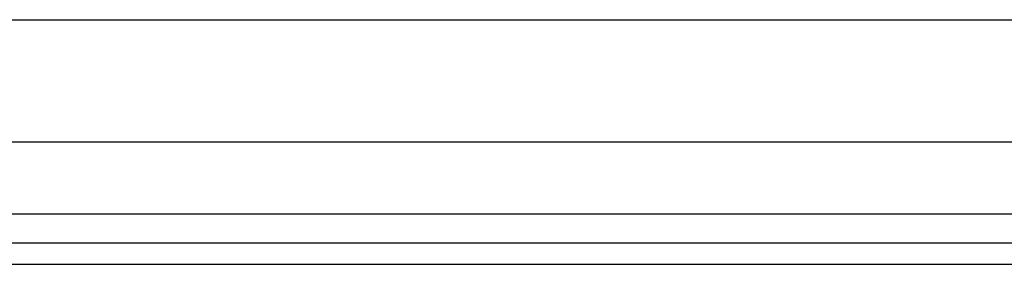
# Model space of a CAD drawing. Header units: inches. Extents: x 0 to 152, y -25 to 98.
# Tile 32 of 88: x 37.098 to 41.053, y 33.581 to 34.564. Entities that reach past the tile are written whole.
import ezdxf

# ---------------------------------------------------------------- set-up
doc = ezdxf.new("R2010")
doc.units = ezdxf.units.IN
doc.header["$LTSCALE"] = 9.095314
doc.header["$MEASUREMENT"] = 0
doc.layers.add('Visible Edges(ANSI)', color=7, linetype='Continuous', lineweight=25)
doc.layers.add('Visible Tangent Edges(ANSI)', color=7, linetype='Continuous', lineweight=25)

msp = doc.modelspace()

# ---------------------------------------------------------------- linework, layer by layer
at = {"layer": 'Visible Edges(ANSI)'}
for p, q in [((8.6934, 34.5645), (43.8623, 34.5645)), ((43.8623, 34.0725), (8.6934, 34.0725)), ((44.7822, 33.6655), (7.7991, 33.6655)), ((7.7991, 33.5806), (44.7822, 33.5806))]:
    msp.add_line(p, q, dxfattribs=at)
at = {"layer": 'Visible Tangent Edges(ANSI)'}
msp.add_line((44.7822, 33.7817), (7.7991, 33.7817), dxfattribs=at)

doc.saveas('drawing.dxf')
